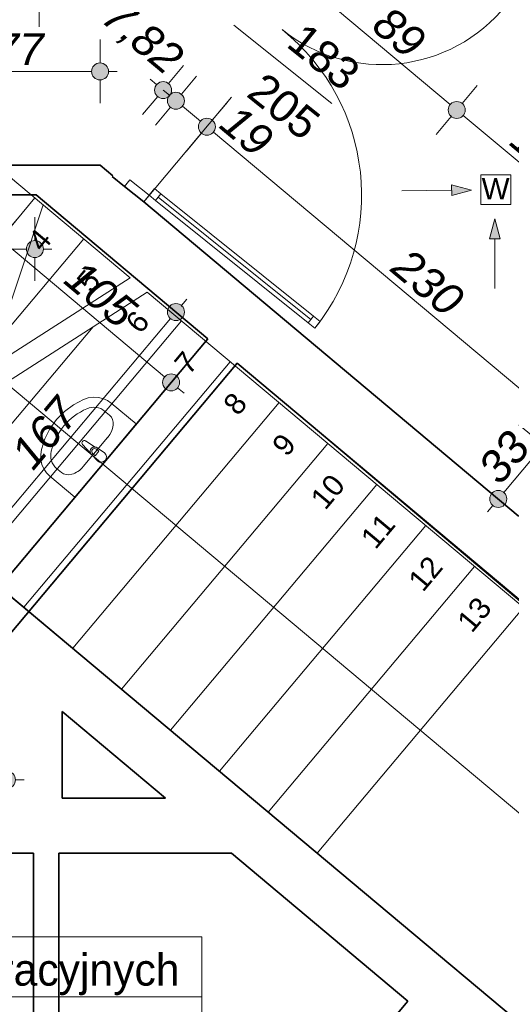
# Model space of a CAD drawing. Header units: millimetres. Extents: x -13944 to 84772, y -78836 to -35317.
# Tile 60 of 85: x 40194 to 42507, y -56684 to -52047. Entities that reach past the tile are written whole.
import ezdxf
from ezdxf.enums import TextEntityAlignment as Align

# ---------------------------------------------------------------- set-up
doc = ezdxf.new("R2010")
doc.units = ezdxf.units.MM
doc.header["$MEASUREMENT"] = 0
for name, color, linetype, lineweight in [('_podkład_Nr_pióra__1', 7, 'Continuous', 0), ('Drzwi ArchiCAD_Nr_pióra__1', 7, 'Continuous', 0), ('Instalacje - Went_Klim_Nr_pióra__42', 150, 'Continuous', 13), ('Konstrukcja - Schody_Nr_pióra__23', 8, 'Continuous', 20), ('Konstrukcja - Stropy_Nr_pióra__1', 7, 'Continuous', 0), ('Konstrukcja - Ściany zew_Nr_pióra__6', 7, 'Continuous', 35), ('Metryczki pomieszczeń ArchiCADa_Nr_pióra__1', 7, 'Continuous', 0), ('Wnetrze - Sanitariaty_Nr_pióra__22', 8, 'Continuous', 13), ('Wymiarowanie - Ogólne_Nr_pióra__82', 114, 'Continuous', 13), ('Wymiarowanie - Poziomy_Nr_pióra__1', 7, 'Continuous', 0), ('Znaczniki drzwi ArchiCADa_Nr_pióra__1', 7, 'Continuous', 0), ('Znaczniki drzwi ArchiCADa_Nr_pióra__7', 7, 'Continuous', 70)]:
    doc.layers.add(name, color=color, linetype=linetype, lineweight=lineweight)
doc.layers.add('Elementy modelu - Strefy', color=7, linetype='Continuous')
doc.layers.add('Wymiarowanie - Ogólne', color=7, linetype='Continuous')
doc.styles.add('GENERATED_STYLE_1', font='txt')
doc.styles.add('GENERATED_STYLE_2', font='txt')
doc.styles.add('GENERATED_STYLE_3', font='txt')
doc.dimstyles.new('GENERATED_STYLE__1', dxfattribs={"dimtxt": 150, "dimasz": 152, "dimexe": 0.18, "dimexo": 0, "dimgap": 0.09, "dimtad": 1, "dimlfac": 0.1, "dimzin": 0, "dimdsep": 46, "dimtxsty": 'GENERATED_STYLE_3', "dimblk": 'ARROWHEAD_11', "dimblk1": 'ARROWHEAD_11', "dimblk2": 'ARROWHEAD_11', "dimcen": 0.09, "dimclrd": 114, "dimclre": 114, "dimclrt": 114, "dimazin": 0, "dimtfac": 1, "dimtdec": 4, "dimtmove": 0, "dimatfit": 3, "dimfxl": 1, "dimtolj": 1, "dimtzin": 0, "dimarcsym": 0})
doc.dimstyles.new('GENERATED_STYLE__2', dxfattribs={"dimtxt": 150, "dimasz": 152, "dimexe": 0.18, "dimexo": 0, "dimgap": 0.09, "dimtad": 1, "dimtih": 1, "dimtoh": 1, "dimlfac": 0.1, "dimzin": 0, "dimdsep": 46, "dimtxsty": 'GENERATED_STYLE_3', "dimblk": 'ARROWHEAD_11', "dimblk1": 'ARROWHEAD_11', "dimblk2": 'ARROWHEAD_11', "dimcen": 0.09, "dimclrd": 114, "dimclre": 114, "dimclrt": 114, "dimazin": 0, "dimtfac": 1, "dimtdec": 4, "dimtmove": 0, "dimatfit": 3, "dimfxl": 1, "dimtolj": 1, "dimtzin": 0, "dimarcsym": 0})

# ---------------------------------------------------------------- blocks, each defined once
blk = doc.blocks.new('Winda pacjentów pooperacyjnych_2_20C_42', base_point=(37852.9, -56649.7))
at = {"layer": 'Metryczki pomieszczeń ArchiCADa_Nr_pióra__1', "linetype": 'Continuous'}
for p, q in [((36963.4, -56366.8), (41051.2, -56366.8)), ((36963.4, -56885.4), (36963.4, -56366.8)), ((37852.9, -56366.8), (37852.9, -56885.4)), ((41051.2, -56366.8), (41051.2, -56885.4)), ((37007.9, -56392.8), (37808.5, -56392.8)), ((37007.9, -56619.1), (37007.9, -56392.8)), ((37808.5, -56392.8), (37808.5, -56619.1)), ((36963.4, -56649.7), (41051.2, -56649.7)), ((37808.5, -56619.1), (37007.9, -56619.1)), ((41051.2, -56885.4), (36963.4, -56885.4))]:
    blk.add_line(p, q, dxfattribs=at)
at = {"layer": 'Metryczki pomieszczeń ArchiCADa_Nr_pióra__1'}
for tag, height, style, p in [('ROOM_NUMBER', 180, 'GENERATED_STYLE_2', (37408.2, -56494.8)), ('ROOM_NAME', 150, 'GENERATED_STYLE_1', (39452.1, -56521.3)), ('floor_f', 150, 'GENERATED_STYLE_1', (39452.1, -56747.2)), ('ROOM_CALC_AREA', 150, 'GENERATED_STYLE_1', (37408.2, -56761.8))]:
    blk.add_attdef(tag, text='', height=height, dxfattribs=dict(at, style=style)).set_placement(p, align=Align.MIDDLE_CENTER)
blk = doc.blocks.new('*D101')
at = {"layer": 'Wymiarowanie - Ogólne_Nr_pióra__82', "linetype": 'Continuous'}
for points in [[(39276.8, -39330.7), (39273.8, -39315.4), (39265.1, -39302.4), (39252.1, -39293.7), (39236.8, -39290.7), (39221.5, -39293.7), (39208.5, -39302.4), (39199.9, -39315.4), (39196.8, -39330.7), (39199.9, -39346), (39208.5, -39359), (39221.5, -39367.6), (39236.8, -39370.7), (39252.1, -39367.6), (39265.1, -39359), (39273.8, -39346)], [(61589.9, -58047.1), (61586.9, -58031.8), (61578.2, -58018.8), (61565.2, -58010.1), (61549.9, -58007.1), (61534.6, -58010.1), (61521.6, -58018.8), (61513, -58031.8), (61509.9, -58047.1), (61513, -58062.4), (61521.6, -58075.4), (61534.6, -58084), (61549.9, -58087.1), (61565.2, -58084), (61578.2, -58075.4), (61586.9, -58062.4)]]:
    blk.add_hatch(color=256, dxfattribs=at).paths.add_polyline_path(points)
for p, q in [((39262.5, -39300), (39333.2, -39215.7)), ((39175.5, -39279.3), (39206.2, -39305)), ((39140.4, -39445.6), (39211.1, -39361.3)), ((39267.5, -39356.4), (61519.3, -58021.4)), ((61575.6, -58016.4), (61646.3, -57932.2)), ((61453.5, -58162), (61524.2, -58077.7)), ((61580.6, -58072.8), (61611.2, -58098.5))]:
    blk.add_line(p, q, dxfattribs=at)
for centre in [(39236.8, -39330.7), (61549.9, -58047.1)]:
    blk.add_circle(centre, 40, dxfattribs=at)
at = {"layer": 'Wymiarowanie - Ogólne_Nr_pióra__82', "insert": (50150.5, -48446), "char_height": 150, "attachment_point": 7, "rotation": 320.0098, "style": 'GENERATED_STYLE_3'}
blk.add_mtext('\\A1;{\\fArial|b0|i1|c238|p38;2 912,5}', dxfattribs=at)
blk = doc.blocks.new('ARROWHEAD_11')
at = {"color": 0, "linetype": 'Continuous', "lineweight": 0}
blk.add_line((0, 0), (-1, 0), dxfattribs=at)
at = {"color": 0, "linetype": 'Continuous', "lineweight": 0, "const_width": 0.25, "flags": 128}
blk.add_lwpolyline([(-0.125, 0, 1), (0.125, 0, 1)], format="xyb", close=True, dxfattribs=at)
blk = doc.blocks.new('*D148')
at = {"layer": 'Wymiarowanie - Ogólne_Nr_pióra__82', "linetype": 'Continuous'}
for points in [[(41608.2, -51900.7), (41605.1, -51885.4), (41596.5, -51872.4), (41583.5, -51863.8), (41568.2, -51860.7), (41552.9, -51863.8), (41539.9, -51872.4), (41531.2, -51885.4), (41528.2, -51900.7), (41531.2, -51916), (41539.9, -51929), (41552.9, -51937.7), (41568.2, -51940.7), (41583.5, -51937.7), (41596.5, -51929), (41605.1, -51916)], [(42290.1, -52472.7), (42287, -52457.4), (42278.3, -52444.4), (42265.4, -52435.7), (42250.1, -52432.7), (42234.7, -52435.7), (42221.8, -52444.4), (42213.1, -52457.4), (42210.1, -52472.7), (42213.1, -52488), (42221.8, -52501), (42234.7, -52509.7), (42250.1, -52512.7), (42265.4, -52509.7), (42278.3, -52501), (42287, -52488)]]:
    blk.add_hatch(color=256, dxfattribs=at).paths.add_polyline_path(points)
for p, q in [((41598.8, -51926.4), (42219.4, -52447)), ((42275.8, -52442), (42346.4, -52357.8)), ((42153.7, -52587.6), (42224.3, -52503.3))]:
    blk.add_line(p, q, dxfattribs=at)
at = {"layer": 'Wymiarowanie - Ogólne_Nr_pióra__82', "insert": (41841.2, -52090.6), "char_height": 150, "attachment_point": 7, "rotation": 320.0098, "style": 'GENERATED_STYLE_3'}
blk.add_mtext('\\A1;{\\fArial|b0|i1|c238|p38;89}', dxfattribs=at)
blk = doc.blocks.new('*D149')
at = {"layer": 'Wymiarowanie - Ogólne_Nr_pióra__82', "linetype": 'Continuous'}
for points in [[(42290.1, -52472.7), (42287, -52457.4), (42278.3, -52444.4), (42265.4, -52435.7), (42250.1, -52432.7), (42234.7, -52435.7), (42221.8, -52444.4), (42213.1, -52457.4), (42210.1, -52472.7), (42213.1, -52488), (42221.8, -52501), (42234.7, -52509.7), (42250.1, -52512.7), (42265.4, -52509.7), (42278.3, -52501), (42287, -52488)], [(43155.8, -53198.9), (43152.8, -53183.6), (43144.1, -53170.6), (43131.1, -53161.9), (43115.8, -53158.9), (43100.5, -53161.9), (43087.5, -53170.6), (43078.9, -53183.6), (43075.8, -53198.9), (43078.9, -53214.2), (43087.5, -53227.2), (43100.5, -53235.9), (43115.8, -53238.9), (43131.1, -53235.9), (43144.1, -53227.2), (43152.8, -53214.2)]]:
    blk.add_hatch(color=256, dxfattribs=at).paths.add_polyline_path(points)
blk.add_line((42280.7, -52498.4), (43085.2, -53173.2), dxfattribs=at)
blk.add_circle((42250.1, -52472.7), 40, dxfattribs=at)
at = {"layer": 'Wymiarowanie - Ogólne_Nr_pióra__82', "char_height": 150, "attachment_point": 7, "rotation": 320.0098, "style": 'GENERATED_STYLE_3'}
for s, insert in [('\\A1;{\\fArial|b0|i1|c238|p38;113}', (42490, -52634.8)), ('\\A1;{\\fArial|b0|i1|c238|p38;29}', (42930, -53003.9))]:
    blk.add_mtext(s, dxfattribs=dict(at, insert=insert))
blk = doc.blocks.new('*D164')
at = {"layer": 'Wymiarowanie - Ogólne_Nr_pióra__82', "linetype": 'Continuous'}
for points in [[(39844.6, -52291.2), (39841.5, -52275.9), (39832.9, -52262.9), (39819.9, -52254.2), (39804.6, -52251.2), (39789.3, -52254.2), (39776.3, -52262.9), (39767.6, -52275.9), (39764.6, -52291.2), (39767.6, -52306.5), (39776.3, -52319.5), (39789.3, -52328.1), (39804.6, -52331.2), (39819.9, -52328.1), (39832.9, -52319.5), (39841.5, -52306.5)], [(40612.2, -52291.2), (40609.1, -52275.9), (40600.5, -52262.9), (40587.5, -52254.2), (40572.2, -52251.2), (40556.9, -52254.2), (40543.9, -52262.9), (40535.2, -52275.9), (40532.2, -52291.2), (40535.2, -52306.5), (40543.9, -52319.5), (40556.9, -52328.1), (40572.2, -52331.2), (40587.5, -52328.1), (40600.5, -52319.5), (40609.1, -52306.5)]]:
    blk.add_hatch(color=256, dxfattribs=at).paths.add_polyline_path(points)
for p, q in [((39804.6, -52251.2), (39804.6, -52141.2)), ((40572.2, -52251.2), (40572.2, -52141.2)), ((39844.6, -52291.2), (40532.2, -52291.2)), ((40612.2, -52291.2), (40652.2, -52291.2)), ((39804.6, -52441.2), (39804.6, -52331.2)), ((40572.2, -52441.2), (40572.2, -52331.2))]:
    blk.add_line(p, q, dxfattribs=at)
for centre in [(39804.6, -52291.2), (40572.2, -52291.2)]:
    blk.add_circle(centre, 40, dxfattribs=at)
at = {"layer": 'Wymiarowanie - Ogólne_Nr_pióra__82', "insert": (40074.5, -52261.2), "char_height": 150, "attachment_point": 7, "style": 'GENERATED_STYLE_3'}
blk.add_mtext('\\A1;{\\fArial|b0|i1|c238|p38;77}', dxfattribs=at)
blk = doc.blocks.new('*D172')
at = {"layer": 'Wymiarowanie - Ogólne_Nr_pióra__82', "linetype": 'Continuous'}
for points in [[(40909.2, -52378.9), (40906.1, -52363.6), (40897.5, -52350.6), (40884.5, -52341.9), (40869.2, -52338.9), (40853.9, -52341.9), (40840.9, -52350.6), (40832.2, -52363.6), (40829.2, -52378.9), (40832.2, -52394.2), (40840.9, -52407.2), (40853.9, -52415.8), (40869.2, -52418.9), (40884.5, -52415.8), (40897.5, -52407.2), (40906.1, -52394.2)], [(40969.1, -52429.1), (40966.1, -52413.8), (40957.4, -52400.8), (40944.4, -52392.2), (40929.1, -52389.1), (40913.8, -52392.2), (40900.8, -52400.8), (40892.2, -52413.8), (40889.1, -52429.1), (40892.2, -52444.4), (40900.8, -52457.4), (40913.8, -52466.1), (40929.1, -52469.1), (40944.4, -52466.1), (40957.4, -52457.4), (40966.1, -52444.4)]]:
    blk.add_hatch(color=256, dxfattribs=at).paths.add_polyline_path(points)
for p, q in [((40894.9, -52348.2), (40965.6, -52263.9)), ((40807.9, -52327.5), (40838.5, -52353.2)), ((40954.8, -52398.5), (41025.5, -52314.2)), ((40869.2, -52378.9), (40898.5, -52403.4)), ((40772.8, -52493.8), (40843.5, -52409.5)), ((40832.7, -52544.1), (40903.4, -52459.8))]:
    blk.add_line(p, q, dxfattribs=at)
for centre in [(40869.2, -52378.9), (40929.1, -52429.1)]:
    blk.add_circle(centre, 40, dxfattribs=at)
at = {"layer": 'Wymiarowanie - Ogólne_Nr_pióra__82', "insert": (40552.1, -52073.7), "char_height": 150, "attachment_point": 7, "rotation": 320.0098, "style": 'GENERATED_STYLE_3'}
blk.add_mtext('\\A1;{\\fArial|b0|i1|c238|p38;7,82}', dxfattribs=at)
blk = doc.blocks.new('*D173')
at = {"layer": 'Wymiarowanie - Ogólne_Nr_pióra__82', "linetype": 'Continuous'}
for points in [[(40969.1, -52429.1), (40966.1, -52413.8), (40957.4, -52400.8), (40944.4, -52392.2), (40929.1, -52389.1), (40913.8, -52392.2), (40900.8, -52400.8), (40892.2, -52413.8), (40889.1, -52429.1), (40892.2, -52444.4), (40900.8, -52457.4), (40913.8, -52466.1), (40929.1, -52469.1), (40944.4, -52466.1), (40957.4, -52457.4), (40966.1, -52444.4)], [(41114.7, -52551.3), (41111.7, -52536), (41103, -52523), (41090, -52514.3), (41074.7, -52511.3), (41059.4, -52514.3), (41046.4, -52523), (41037.8, -52536), (41034.7, -52551.3), (41037.8, -52566.6), (41046.4, -52579.5), (41059.4, -52588.2), (41074.7, -52591.3), (41090, -52588.2), (41103, -52579.5), (41111.7, -52566.6)]]:
    blk.add_hatch(color=256, dxfattribs=at).paths.add_polyline_path(points)
for p, q in [((41100.4, -52520.6), (41171.1, -52436.3)), ((40959.8, -52454.8), (41044.1, -52525.6))]:
    blk.add_line(p, q, dxfattribs=at)
blk.add_circle((41074.7, -52551.3), 40, dxfattribs=at)
blk = doc.blocks.new('*D174')
at = {"layer": 'Wymiarowanie - Ogólne_Nr_pióra__82', "linetype": 'Continuous'}
for points in [[(41114.7, -52551.3), (41111.7, -52536), (41103, -52523), (41090, -52514.3), (41074.7, -52511.3), (41059.4, -52514.3), (41046.4, -52523), (41037.8, -52536), (41034.7, -52551.3), (41037.8, -52566.6), (41046.4, -52579.5), (41059.4, -52588.2), (41074.7, -52591.3), (41090, -52588.2), (41103, -52579.5), (41111.7, -52566.6)], [(42876.9, -54029.4), (42873.8, -54014.1), (42865.1, -54001.1), (42852.2, -53992.4), (42836.9, -53989.4), (42821.6, -53992.4), (42808.6, -54001.1), (42799.9, -54014.1), (42796.9, -54029.4), (42799.9, -54044.7), (42808.6, -54057.7), (42821.6, -54066.3), (42836.9, -54069.4), (42852.2, -54066.3), (42865.1, -54057.7), (42873.8, -54044.7)]]:
    blk.add_hatch(color=256, dxfattribs=at).paths.add_polyline_path(points)
for p, q in [((41100.4, -52520.6), (41171.1, -52436.3)), ((41105.4, -52577), (42806.2, -54003.7)), ((40978.3, -52666.2), (41049, -52581.9)), ((42862.6, -53998.7), (42933.3, -53914.5)), ((42740.5, -54144.3), (42811.2, -54060))]:
    blk.add_line(p, q, dxfattribs=at)
at = {"layer": 'Wymiarowanie - Ogólne_Nr_pióra__82', "char_height": 150, "attachment_point": 7, "rotation": 320.0098, "style": 'GENERATED_STYLE_3'}
for s, insert in [('\\A1;{\\fArial|b0|i1|c238|p38;19}', (41124.6, -52554)), ('\\A1;{\\fArial|b0|i1|c238|p38;230}', (41931.5, -53230.8))]:
    blk.add_mtext(s, dxfattribs=dict(at, insert=insert))
blk = doc.blocks.new('*D184')
at = {"layer": 'Wymiarowanie - Ogólne_Nr_pióra__82', "linetype": 'Continuous'}
for points in [[(42697.8, -54051.7), (42694.8, -54036.4), (42686.1, -54023.4), (42673.1, -54014.7), (42657.8, -54011.7), (42642.5, -54014.7), (42629.5, -54023.4), (42620.9, -54036.4), (42617.8, -54051.7), (42620.9, -54067), (42629.5, -54080), (42642.5, -54088.6), (42657.8, -54091.7), (42673.1, -54088.6), (42686.1, -54080), (42694.8, -54067)], [(42485.7, -54304.5), (42482.7, -54289.2), (42474, -54276.2), (42461.1, -54267.6), (42445.7, -54264.5), (42430.4, -54267.6), (42417.5, -54276.2), (42408.8, -54289.2), (42405.7, -54304.5), (42408.8, -54319.8), (42417.5, -54332.8), (42430.4, -54341.5), (42445.7, -54344.5), (42461.1, -54341.5), (42474, -54332.8), (42482.7, -54319.8)]]:
    blk.add_hatch(color=256, dxfattribs=at).paths.add_polyline_path(points)
for p, q in [((42627.2, -54026), (42542.9, -53955.3)), ((42683.5, -54021), (42709.2, -53990.4)), ((42471.5, -54273.9), (42632.1, -54082.3)), ((42772.7, -54148.1), (42688.5, -54077.4)), ((42415.1, -54278.8), (42330.8, -54208.1)), ((42394.3, -54365.8), (42420, -54335.2)), ((42560.7, -54400.9), (42476.4, -54330.2))]:
    blk.add_line(p, q, dxfattribs=at)
for centre in [(42657.8, -54051.7), (42445.7, -54304.5)]:
    blk.add_circle(centre, 40, dxfattribs=at)
at = {"layer": 'Wymiarowanie - Ogólne_Nr_pióra__82', "insert": (42455.6, -54246), "char_height": 150, "attachment_point": 7, "rotation": 50.0098, "style": 'GENERATED_STYLE_3'}
blk.add_mtext('\\A1;{\\fArial|b0|i1|c238|p38;33}', dxfattribs=at)
blk = doc.blocks.new('*D455')
at = {"layer": 'Wymiarowanie - Ogólne_Nr_pióra__82', "linetype": 'Continuous'}
for points in [[(40014.6, -55626.9), (40011.6, -55611.6), (40002.9, -55598.6), (39989.9, -55590), (39974.6, -55586.9), (39959.3, -55590), (39946.3, -55598.6), (39937.6, -55611.6), (39934.6, -55626.9), (39937.6, -55642.2), (39946.3, -55655.2), (39959.3, -55663.9), (39974.6, -55666.9), (39989.9, -55663.9), (40002.9, -55655.2), (40011.6, -55642.2)], [(40174.6, -55626.9), (40171.6, -55611.6), (40162.9, -55598.6), (40149.9, -55590), (40134.6, -55586.9), (40119.3, -55590), (40106.3, -55598.6), (40097.6, -55611.6), (40094.6, -55626.9), (40097.6, -55642.2), (40106.3, -55655.2), (40119.3, -55663.9), (40134.6, -55666.9), (40149.9, -55663.9), (40162.9, -55655.2), (40171.6, -55642.2)]]:
    blk.add_hatch(color=256, dxfattribs=at).paths.add_polyline_path(points)
for p, q in [((39974.6, -55586.9), (39974.6, -55476.9)), ((40134.6, -55586.9), (40134.6, -55476.9)), ((40014.6, -55626.9), (40094.6, -55626.9)), ((40174.6, -55626.9), (40214.6, -55626.9)), ((39974.6, -55776.9), (39974.6, -55666.9)), ((40134.6, -55776.9), (40134.6, -55666.9))]:
    blk.add_line(p, q, dxfattribs=at)
for centre in [(39974.6, -55626.9), (40134.6, -55626.9)]:
    blk.add_circle(centre, 40, dxfattribs=at)
blk = doc.blocks.new('*D458')
at = {"layer": 'Wymiarowanie - Ogólne_Nr_pióra__82', "linetype": 'Continuous'}
for points in [[(38034.6, -53127.4), (38031.6, -53112.1), (38022.9, -53099.1), (38009.9, -53090.4), (37994.6, -53087.4), (37979.3, -53090.4), (37966.3, -53099.1), (37957.6, -53112.1), (37954.6, -53127.4), (37957.6, -53142.7), (37966.3, -53155.7), (37979.3, -53164.3), (37994.6, -53167.4), (38009.9, -53164.3), (38022.9, -53155.7), (38031.6, -53142.7)], [(40305.6, -53127.4), (40302.5, -53112.1), (40293.9, -53099.1), (40280.9, -53090.4), (40265.6, -53087.4), (40250.3, -53090.4), (40237.3, -53099.1), (40228.6, -53112.1), (40225.6, -53127.4), (40228.6, -53142.7), (40237.3, -53155.7), (40250.3, -53164.3), (40265.6, -53167.4), (40280.9, -53164.3), (40293.9, -53155.7), (40302.5, -53142.7)]]:
    blk.add_hatch(color=256, dxfattribs=at).paths.add_polyline_path(points)
for p, q in [((37994.6, -53087.4), (37994.6, -52977.4)), ((40265.6, -53087.4), (40265.6, -52977.4)), ((37914.6, -53127.4), (37954.6, -53127.4)), ((38034.6, -53127.4), (40225.6, -53127.4)), ((40305.6, -53127.4), (40345.6, -53127.4)), ((37994.6, -53277.4), (37994.6, -53167.4)), ((40265.6, -53277.4), (40265.6, -53167.4))]:
    blk.add_line(p, q, dxfattribs=at)
for centre in [(37994.6, -53127.4), (40265.6, -53127.4)]:
    blk.add_circle(centre, 40, dxfattribs=at)
at = {"layer": 'Wymiarowanie - Ogólne_Nr_pióra__82', "insert": (38959.3, -53097.4), "char_height": 150, "attachment_point": 7, "style": 'GENERATED_STYLE_3'}
blk.add_mtext('\\A1;{\\fArial|b0|i1|c238|p38;227}', dxfattribs=at)
blk = doc.blocks.new('*D459')
at = {"layer": 'Wymiarowanie - Ogólne_Nr_pióra__82', "linetype": 'Continuous'}
for points in [[(40142.7, -53080.9), (40139.6, -53065.5), (40130.9, -53052.6), (40118, -53043.9), (40102.7, -53040.9), (40087.4, -53043.9), (40074.4, -53052.6), (40065.7, -53065.5), (40062.7, -53080.9), (40065.7, -53096.2), (40074.4, -53109.1), (40087.4, -53117.8), (40102.7, -53120.9), (40118, -53117.8), (40130.9, -53109.1), (40139.6, -53096.2)], [(40946.7, -53755.3), (40943.6, -53740), (40935, -53727), (40922, -53718.3), (40906.7, -53715.3), (40891.4, -53718.3), (40878.4, -53727), (40869.7, -53740), (40866.7, -53755.3), (40869.7, -53770.6), (40878.4, -53783.6), (40891.4, -53792.2), (40906.7, -53795.3), (40922, -53792.2), (40935, -53783.6), (40943.6, -53770.6)]]:
    blk.add_hatch(color=256, dxfattribs=at).paths.add_polyline_path(points)
for p, q in [((40128.4, -53050.2), (40199.1, -52965.9)), ((40041.4, -53029.4), (40072, -53055.1)), ((40006.3, -53195.8), (40077, -53111.5)), ((40133.3, -53106.6), (40876, -53729.6)), ((40932.4, -53724.6), (41003.1, -53640.4)), ((40937.3, -53781), (40968, -53806.7)), ((40810.3, -53870.2), (40881, -53785.9))]:
    blk.add_line(p, q, dxfattribs=at)
for centre in [(40102.7, -53080.9), (40906.7, -53755.3)]:
    blk.add_circle(centre, 40, dxfattribs=at)
at = {"layer": 'Wymiarowanie - Ogólne_Nr_pióra__82', "insert": (40393.1, -53285.4), "char_height": 150, "attachment_point": 7, "rotation": 320.0098, "style": 'GENERATED_STYLE_3'}
blk.add_mtext('\\A1;{\\fArial|b0|i1|c238|p38;105}', dxfattribs=at)
blk = doc.blocks.new('*D460')
at = {"layer": 'Wymiarowanie - Ogólne_Nr_pióra__82', "linetype": 'Continuous'}
for points in [[(40969.4, -53424.2), (40966.4, -53408.8), (40957.7, -53395.9), (40944.7, -53387.2), (40929.4, -53384.2), (40914.1, -53387.2), (40901.1, -53395.9), (40892.4, -53408.8), (40889.4, -53424.2), (40892.4, -53439.5), (40901.1, -53452.4), (40914.1, -53461.1), (40929.4, -53464.2), (40944.7, -53461.1), (40957.7, -53452.4), (40966.4, -53439.5)], [(39893.3, -54707), (39890.2, -54691.7), (39881.6, -54678.7), (39868.6, -54670), (39853.3, -54667), (39838, -54670), (39825, -54678.7), (39816.3, -54691.7), (39813.3, -54707), (39816.3, -54722.3), (39825, -54735.3), (39838, -54743.9), (39853.3, -54747), (39868.6, -54743.9), (39881.6, -54735.3), (39890.2, -54722.3)]]:
    blk.add_hatch(color=256, dxfattribs=at).paths.add_polyline_path(points)
for p, q in [((40898.8, -53398.4), (40814.5, -53327.8)), ((40955.1, -53393.5), (40980.8, -53362.9)), ((39879, -54676.3), (40903.7, -53454.8)), ((41044.3, -53520.6), (40960, -53449.9)), ((39822.6, -54681.3), (39738.4, -54610.6)), ((39801.9, -54768.3), (39827.6, -54737.6)), ((39968.2, -54803.4), (39883.9, -54732.7))]:
    blk.add_line(p, q, dxfattribs=at)
for centre in [(40929.4, -53424.2), (39853.3, -54707)]:
    blk.add_circle(centre, 40, dxfattribs=at)
at = {"layer": 'Wymiarowanie - Ogólne_Nr_pióra__82', "insert": (40258.6, -54177.1), "char_height": 150, "attachment_point": 7, "rotation": 50.0082, "style": 'GENERATED_STYLE_3'}
blk.add_mtext('\\A1;{\\fArial|b0|i1|c238|p38;167}', dxfattribs=at)

msp = doc.modelspace()

# ---------------------------------------------------------------- hatches: boundary and pattern name
at = {"layer": 'Instalacje - Went_Klim_Nr_pióra__42', "linetype": 'Continuous'}
for points in [[(42319.837, -52849.706), (42226.293, -52825.631), (42226.788, -52875.628)], [(42429.549, -52985.507), (42404.549, -53078.808), (42454.549, -53078.808)]]:
    msp.add_hatch(color=256, dxfattribs=at).paths.add_polyline_path(points)

# ---------------------------------------------------------------- linework, layer by layer
at = {"layer": '_podkład_Nr_pióra__1', "linetype": 'Continuous'}
msp.add_line((40777.699, -52905.351), (41191.267, -52412.309), dxfattribs=at)
at = {"layer": 'Drzwi ArchiCAD_Nr_pióra__1', "linetype": 'Continuous'}
for p, q in [((40713.04, -52802.181), (40688.006, -52833.378)), ((40802.733, -52874.154), (40713.04, -52802.181)), ((40688.006, -52833.378), (40777.699, -52905.351)), ((40777.699, -52905.351), (40688.006, -52833.378)), ((40802.733, -52874.154), (40827.767, -52842.956)), ((40827.767, -52842.956), (40858.965, -52867.99)), ((40777.699, -52905.351), (40802.733, -52874.154)), ((40833.931, -52899.188), (40802.733, -52874.154)), ((40858.965, -52867.99), (40833.931, -52899.188)), ((40833.931, -52899.188), (40846.448, -52883.589)), ((41551.476, -53474.973), (40833.931, -52899.188)), ((40846.448, -52883.589), (40858.965, -52867.99)), ((40846.448, -52883.589), (41563.993, -53459.374)), ((41563.993, -53459.374), (40846.448, -52883.589)), ((41563.993, -53459.374), (40846.448, -52883.589)), ((40858.965, -52867.99), (41576.51, -53443.776)), ((41551.476, -53474.973), (41576.51, -53443.776)), ((41563.993, -53459.374), (41551.476, -53474.973)), ((41576.51, -53443.776), (41563.993, -53459.374)), ((41576.51, -53443.776), (41607.708, -53468.81)), ((41582.674, -53500.007), (41551.476, -53474.973)), ((41607.708, -53468.81), (41582.674, -53500.007))]:
    msp.add_line(p, q, dxfattribs=at)
for centre, radius, start, end in [((41897.977, -51509.258), 750, 231.255144, 321.255144), ((40802.733, -52874.154), 1000, 321.255144, 51.255144)]:
    msp.add_arc(centre, radius, start, end, dxfattribs=at)
at = {"layer": 'Instalacje - Went_Klim_Nr_pióra__42', "linetype": 'Continuous'}
for p, q in [((42364.177, -52778.54), (42504.177, -52778.54)), ((42364.177, -52918.54), (42364.177, -52778.54)), ((42504.177, -52778.54), (42504.177, -52918.54)), ((41992.161, -52852.949), (42226.541, -52850.629)), ((42319.837, -52849.706), (42226.293, -52825.631)), ((42226.788, -52875.628), (42226.293, -52825.631)), ((42319.837, -52849.706), (42226.788, -52875.628)), ((42504.177, -52918.54), (42364.177, -52918.54)), ((42429.549, -52985.507), (42404.549, -53078.808)), ((42429.549, -52985.507), (42454.549, -53078.808)), ((42454.549, -53078.808), (42404.549, -53078.808)), ((42429.549, -53313.199), (42429.549, -53078.808))]:
    msp.add_line(p, q, dxfattribs=at)
at = {"layer": 'Konstrukcja - Schody_Nr_pióra__23', "linetype": 'Continuous'}
for p, q in [((39576.129, -52308.138), (40713.919, -53262.839)), ((40265.574, -52886.64), (39294.976, -54043.376)), ((40048.598, -53690.154), (40304.082, -52918.952)), ((40495.389, -53079.474), (39906.282, -53781.559)), ((40713.919, -53262.839), (39383.277, -54117.468)), ((40794.149, -53330.159), (39463.507, -54184.788)), ((40794.149, -53330.159), (46692.738, -58279.568)), ((40539.345, -53493.811), (39754.606, -54429.045)), ((40955.02, -53465.143), (39984.421, -54621.879)), ((41184.835, -53657.977), (40214.236, -54814.713)), ((40128.828, -53757.473), (45977.623, -58665.102)), ((41414.65, -53850.811), (40444.052, -55007.547)), ((41644.465, -54043.645), (40673.867, -55200.381)), ((39463.507, -54184.788), (45722.139, -59436.304)), ((41874.28, -54236.479), (40903.682, -55393.215)), ((42104.095, -54429.313), (41133.497, -55586.05)), ((42333.911, -54622.148), (41363.312, -55778.884)), ((42563.726, -54814.982), (41593.127, -55971.718))]:
    msp.add_line(p, q, dxfattribs=at)
at = {"layer": 'Konstrukcja - Stropy_Nr_pióra__1', "linetype": 'Continuous', "flags": 128}
msp.add_lwpolyline([(45492.324, -59243.47), (46462.922, -58086.734), (41217.004, -53665.41), (40236.814, -54833.894)], close=True, dxfattribs=at)
at = {"layer": 'Konstrukcja - Ściany zew_Nr_pióra__6', "linetype": 'Continuous'}
for p, q in [((40688.006, -52833.378), (40629.51, -52786.439)), ((40777.699, -52905.351), (40688.006, -52833.378))]:
    msp.add_line(p, q, dxfattribs=at)
at = {"layer": 'Konstrukcja - Ściany zew_Nr_pióra__6', "linetype": 'Continuous', "flags": 128}
for points in [[(40572.173, -52732.955), (39804.573, -52732.955)], [(40632.095, -52783.218), (40572.173, -52732.955)], [(39804.573, -52872.955), (40272.264, -52872.955)], [(40272.264, -52872.955), (41079.096, -53549.732)], [(42539.854, -54383.462), (40777.699, -52905.351)], [(41079.096, -53549.732), (40002.991, -54832.557)], [(40140.896, -54948.239), (41217.004, -53665.41)], [(41217.004, -53665.41), (46928.66, -58456.395)], [(44377.789, -58307.572), (40134.596, -54748.148)], [(40394.596, -55305.616), (40880.186, -55712.955)], [(40394.596, -55712.955), (40394.596, -55305.616)], [(40880.186, -55712.955), (40394.596, -55712.955)], [(39974.596, -55972.955), (40259.172, -55972.955)], [(40259.172, -55972.955), (40259.172, -57072.978)], [(40379.172, -55972.955), (41190.132, -55972.955)], [(40379.172, -56952.978), (40379.172, -55972.955)], [(41190.132, -55972.955), (42020.788, -56669.755)], [(42020.788, -56669.755), (41783.204, -56952.978)]]:
    msp.add_lwpolyline(points, dxfattribs=at)
at = {"layer": 'Wnetrze - Sanitariaty_Nr_pióra__22', "linetype": 'Continuous'}
for p, q in [((40494.638, -53836.175), (40517.21, -53828.704)), ((40517.21, -53828.704), (40540.448, -53825.339)), ((40540.448, -53825.339), (40563.609, -53826.185)), ((40563.609, -53826.185), (40585.953, -53831.216)), ((40585.953, -53831.216), (40606.765, -53840.271)), ((40405.291, -53892.6), (40447.915, -53860.793)), ((40447.915, -53860.793), (40494.638, -53836.175)), ((40606.765, -53840.271), (40625.381, -53853.061)), ((40625.381, -53853.061), (40742.363, -53951.248)), ((40367.932, -53930.727), (40405.291, -53892.6)), ((40617.332, -53910.164), (40593.935, -53890.526)), ((40336.86, -53974.13), (40367.932, -53930.727)), ((40742.363, -53951.248), (40453.062, -54295.929)), ((40312.925, -54021.623), (40336.86, -53974.13)), ((40607.866, -54015.76), (40493.277, -54152.283)), ((40296.781, -54071.906), (40312.925, -54021.623)), ((40526.561, -54087.016), (40490.278, -54047.907)), ((40504.55, -54030.903), (40549.357, -54059.855)), ((40558.747, -54063.467), (40593.452, -54087.374)), ((40293.337, -54095.432), (40296.781, -54071.906)), ((40294.051, -54118.902), (40293.337, -54095.432)), ((40561.308, -54125.672), (40531.745, -54095.637)), ((40538.166, -54091.365), (40549.556, -54100.925)), ((40549.556, -54100.925), (40567.043, -54080.091)), ((40567.043, -54080.091), (40555.653, -54070.531)), ((40298.9, -54141.566), (40294.051, -54118.902)), ((40307.729, -54162.699), (40298.9, -54141.566)), ((40320.256, -54181.626), (40307.729, -54162.699)), ((40336.08, -54197.742), (40320.256, -54181.626)), ((40453.062, -54295.929), (40336.08, -54197.742)), ((40390.922, -54179.914), (40367.525, -54160.277))]:
    msp.add_line(p, q, dxfattribs=at)
for centre, radius, start, end in [((40498.479, -54040.299), 11.187, 57.131117, 222.853268), ((40546.701, -54080.773), 21.086, 82.763218, 197.221167), ((40546.701, -54080.773), 21.086, 55.161799, 82.763218), ((40546.701, -54080.773), 21.086, 197.221167, 224.822585), ((40546.91, -54080.948), 13.6, 49.992192, 229.992192), ((40577.38, -54106.523), 25, 229.992192, 49.992192)]:
    msp.add_arc(centre, radius, start, end, dxfattribs=at)
for centre, major_axis, ratio, start_param, end_param in [((40538.037, -53957.125), (-55.898, -66.598), 0.92929293, 3.14159265, 4.21541415), ((40597.713, -54123.589), (-176.097, -209.806), 0.92929293, 4.21541414, 5.20936382), ((40561.358, -53976.852), (-55.963, -66.676), 0.69657392, 1.57079633, 3.14159265), ((40423.423, -54093.678), (-55.898, -66.598), 0.92929293, 5.20936381, 6.28318531), ((40446.895, -54113.226), (-55.963, -66.676), 0.69657392, 0, 1.57079633)]:
    msp.add_ellipse(centre, major_axis=major_axis, ratio=ratio, start_param=start_param, end_param=end_param, dxfattribs=at)
for p in [(40504.55, -54030.903), (40558.747, -54063.467), (40526.561, -54087.016), (40561.308, -54125.672)]:
    msp.add_point(p, dxfattribs=at)
at = {"layer": 'Wymiarowanie - Poziomy_Nr_pióra__1', "linetype": 'Continuous'}
msp.add_line((40286.54, -52081.007), (40286.54, -51681.007), dxfattribs=at)
at = {"layer": 'Znaczniki drzwi ArchiCADa_Nr_pióra__1', "linetype": 'Continuous'}
msp.add_line((41662.331, -52442.047), (41202.166, -52072.794), dxfattribs=at)

# ---------------------------------------------------------------- block references
at = {"layer": 'Elementy modelu - Strefy', "linetype": 'Continuous'}
ref = msp.add_blockref('Winda pacjentów pooperacyjnych_2_20C_42', (37852.937, -56649.703), dxfattribs=at)
ref.add_attrib('ROOM_NAME', 'Winda pacjentów pooperacyjnych', dxfattribs={"layer": 'Metryczki pomieszczeń ArchiCADa_Nr_pióra__1', "color": 7, "height": 150, "style": 'GENERATED_STYLE_1'}).set_placement((39452.06, -56521.3), align=Align.MIDDLE_CENTER)
ref.add_attrib('ROOM_NUMBER', '2/20C', dxfattribs={"layer": 'Metryczki pomieszczeń ArchiCADa_Nr_pióra__1', "color": 7, "height": 180, "style": 'GENERATED_STYLE_2'}).set_placement((37408.157, -56494.754), align=Align.MIDDLE_CENTER)
ref.add_attrib('ROOM_CALC_AREA', '7,2 m2', dxfattribs={"layer": 'Metryczki pomieszczeń ArchiCADa_Nr_pióra__1', "color": 7, "height": 150, "style": 'GENERATED_STYLE_1'}).set_placement((37408.157, -56761.755), align=Align.MIDDLE_CENTER)
ref.add_attrib('floor_f', '-', dxfattribs={"layer": 'Metryczki pomieszczeń ArchiCADa_Nr_pióra__1', "color": 7, "height": 150, "style": 'GENERATED_STYLE_1'}).set_placement((39452.06, -56747.2), align=Align.MIDDLE_CENTER)

# ---------------------------------------------------------------- texts
at = {"layer": 'Instalacje - Went_Klim_Nr_pióra__42', "linetype": 'Continuous', "insert": (42499.091, -52842.825), "char_height": 100, "attachment_point": 6, "style": 'GENERATED_STYLE_1'}
msp.add_mtext('\\A1;{\\fArial|b0|i0|c238|p38;W}', dxfattribs=at)
at = {"layer": 'Konstrukcja - Schody_Nr_pióra__23', "char_height": 100, "attachment_point": 4, "rotation": 50.000535, "style": 'GENERATED_STYLE_1'}
for s, insert in [('\\A1;{\\fArial|b0|i0|c238|p38;4}', (40263.048, -53114.122)), ('\\A1;{\\fArial|b0|i0|c238|p38;5}', (40493.494, -53307.485)), ('\\A1;{\\fArial|b0|i0|c238|p38;6}', (40723.309, -53500.319)), ('\\A1;{\\fArial|b0|i0|c238|p38;7}', (40952.494, -53692.624)), ('\\A1;{\\fArial|b0|i0|c238|p38;8}', (41182.939, -53885.987)), ('\\A1;{\\fArial|b0|i0|c238|p38;9}', (41412.754, -54078.821)), ('\\A1;{\\fArial|b0|i0|c238|p38;10}', (41593.791, -54329.788)), ('\\A1;{\\fArial|b0|i0|c238|p38;11}', (41829.441, -54514.389)), ('\\A1;{\\fArial|b0|i0|c238|p38;12}', (42052.791, -54714.927)), ('\\A1;{\\fArial|b0|i0|c238|p38;13}', (42283.263, -54908.312))]:
    msp.add_mtext(s, dxfattribs=dict(at, insert=insert))
at = {"layer": 'Znaczniki drzwi ArchiCADa_Nr_pióra__7', "char_height": 150, "attachment_point": 7, "rotation": 321.255144, "style": 'GENERATED_STYLE_1'}
for s, insert in [('\\A1;{\\fArial|b0|i0|c238|p38;183}', (41441.322, -52171.836)), ('\\A1;{\\fArial|b0|i0|c238|p38;205}', (41253.63, -52405.738))]:
    msp.add_mtext(s, dxfattribs=dict(at, insert=insert))

# ---------------------------------------------------------------- dimensions: what is measured, and where the dimension line sits
at = {"layer": 'Wymiarowanie - Ogólne', "color": 114, "linetype": 'Continuous', "lineweight": 13}
for base, p1, p2, angle, text, picture, middle, turn in [((61549.91, -58047.075), (38648.328, -40032.25), (60961.418, -58748.656), 320.009795, '2 912,5', '*D101', (50460.844, -48608.426), 320.009795), ((40906.684, -53755.275), (40265.574, -52886.64), (41079.096, -53549.732), 320.009795, '105', '*D459', (40572.153, -53337.619), 320.009795), ((40929.396, -53424.155), (40002.991, -54832.557), (41079.096, -53549.732), 50.00822, '167', '*D460', (40310.899, -53998.086), 50.00822)]:
    dim = msp.add_linear_dim(base=base, p1=p1, p2=p2, angle=angle, text=text, dimstyle='GENERATED_STYLE__1', dxfattribs=at)
    dim.commit()
    dim.dimension.update_dxf_attribs({"geometry": picture, "text_midpoint": middle, "dimtype": 160, "text_rotation": turn})
for base, p1, p2, angle, picture, middle, turn in [((42250.051, -52472.696), (41929.555, -51469.905), (42611.432, -52041.869), 320.009795, '*D148', (41976.592, -52106.267), 320.009795), ((40929.106, -52429.132), (40572.173, -52732.955), (40632.095, -52783.218), 320.009795, '*D172', (40753.135, -52144.478), 320.009795), ((43115.806, -53198.898), (42611.432, -52041.869), (43477.187, -52768.071), 320.009795, '*D149', (42663.197, -52682.198), 320.009795), ((41074.709, -52551.265), (40632.095, -52783.218), (40777.699, -52905.351), 320.009795, '*D173', (41260.045, -52569.678), 320.009795), ((42836.864, -54029.376), (40777.699, -52905.351), (42539.854, -54383.462), 320.009795, '*D174', (42110.476, -53283.027), 320.009795), ((42657.821, -54051.691), (42539.854, -54383.462), (42751.931, -54130.631), 50.009795, '*D184', (42471.337, -54110.628), 50.009795)]:
    dim = msp.add_linear_dim(base=base, p1=p1, p2=p2, angle=angle, dimstyle='GENERATED_STYLE__1', dxfattribs=at)
    dim.commit()
    dim.dimension.update_dxf_attribs({"geometry": picture, "text_midpoint": middle, "dimtype": 160, "text_rotation": turn})
for base, p1, p2, text, picture, middle in [((40572.173, -52291.182), (39804.573, -52732.955), (40572.173, -52732.955), '77', '*D164', (40188.373, -52186.182)), ((40265.574, -53127.377), (37994.596, -52872.955), (40265.574, -52886.64), '227', '*D458', (39130.085, -53022.377))]:
    dim = msp.add_linear_dim(base=base, p1=p1, p2=p2, text=text, dimstyle='GENERATED_STYLE__2', dxfattribs=at)
    dim.commit()
    dim.dimension.update_dxf_attribs({"geometry": picture, "text_midpoint": middle, "dimtype": 160})
dim = msp.add_linear_dim(base=(40134.596, -55626.907), p1=(39974.596, -55712.955), p2=(40134.596, -55712.955), dimstyle='GENERATED_STYLE__2', dxfattribs=at)
dim.commit()
dim.dimension.update_dxf_attribs({"geometry": '*D455', "text_midpoint": (39820.767, -55521.907), "dimtype": 160})

doc.saveas('drawing.dxf')
